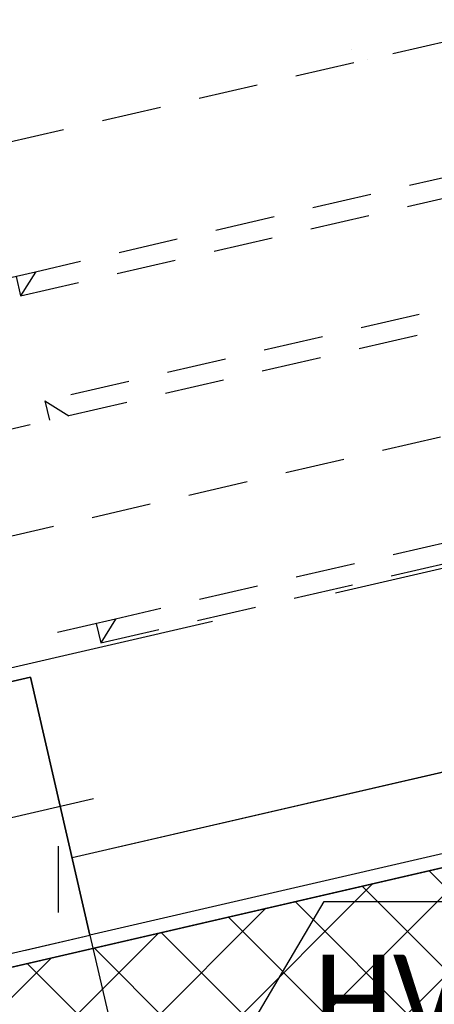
# Model space of a CAD drawing. Header units: centimetres. Extents: x -15121 to 17422, y -60492 to 0.
# Tile 182 of 256: x 1705 to 1768, y -29673 to -29524. Entities that reach past the tile are written whole.
import ezdxf
from ezdxf.enums import TextEntityAlignment as Align

# ---------------------------------------------------------------- set-up
doc = ezdxf.new("R2010")
doc.units = ezdxf.units.CM
doc.header["$LTSCALE"] = 60
for name, pattern in [('DASHED', [19.05, 12.7, -6.35]), ('DP', [0.5, 0.3, -0.2]), ('MP', [0.25, 0.15, -0.1])]:
    doc.linetypes.add(name, pattern=pattern)
for name, color, linetype in [('_DTS_SSP', 1, 'Continuous'), ('A-----SZ', 8, 'Continuous'), ('A-SCI', 7, 'Continuous'), ('AIKA KLIMATYZACJA2', 5, 'Continuous'), ('AIKA podłoga deski cała', 2, 'Continuous'), ('AIKA powierzchnie2', 2, 'Continuous'), ('AIKA ppoż restauracja', 7, 'Continuous'), ('AIKA sufity podwieszane', 8, 'Continuous'), ('AIKA TYNK2', 5, 'Continuous'), ('AIKA wymiarowanie ogólne rzut2', 7, 'Continuous'), ('AIKA ŚCIANA2', 8, 'Continuous'), ('B-widok-przerywana', 8, 'DASHED'), ('BI_szr', 8, 'Continuous'), ('DTS_SSP', 1, 'Continuous'), ('podciagi i nadproza', 7, 'DP'), ('słupy', 1, 'Continuous')]:
    doc.layers.add(name, color=color, linetype=linetype)
doc.styles.add('Arial', font='l_10646.ttf')
doc.styles.add('DTS', font='calibril.ttf')
doc.styles.add('wymiar', font='txt.shx', dxfattribs={"width": 0.6})
doc.dimstyles.new('Dwudziestka', dxfattribs={"dimtxt": 7, "dimasz": 0.7, "dimexe": 5, "dimexo": 0, "dimgap": 2.5, "dimtad": 1, "dimtoh": 1, "dimdec": 3, "dimrnd": 0.5, "dimdsep": 46, "dimtxsty": 'wymiar', "dimblk": 'znacznik', "dimcen": 0, "dimdle": 5, "dimse1": 1, "dimse2": 1, "dimclrd": 256, "dimclre": 256, "dimclrt": 256, "dimadec": 0, "dimazin": 0, "dimtfac": 0.4, "dimtdec": 3, "dimtix": 1, "dimtofl": 0, "dimtmove": 2, "dimatfit": 3, "dimldrblk": 'znacznik', "dimfxl": 1, "dimtolj": 1, "dimarcsym": 0})

# ---------------------------------------------------------------- blocks, each defined once
blk = doc.blocks.new('SL podciągi restauracja')
at = {"layer": 'BI_szr'}
h = blk.add_hatch(dxfattribs=at)
h.set_pattern_fill('BIK_ZELBET', color=256, scale=10, angle=45, style=0)
h.set_pattern_definition([(90, (1101.098, -27084.888), (-20, 4e-15), []), (90, (1111.098, -27074.888), (-20, 4e-15), [10, -7])])
h.paths.add_polyline_path([(1084.79, -27120.94), (1123.76, -27111.94), (1114.77, -27072.96), (1075.79, -27081.96)])
at = {"layer": 'A-----SZ'}
blk.add_lwpolyline([(1075.56, -27102.54), (1124.27, -27091.29)], dxfattribs=at)
at = {"layer": 'podciagi i nadproza'}
blk.add_lwpolyline([(1123.76, -27111.94), (1187.87, -27389.63), (1148.9, -27398.63), (1084.79, -27120.94), (1123.76, -27111.94)], dxfattribs=at)
at = {"layer": 'słupy', "color": 4}
blk.add_lwpolyline([(1084.79, -27120.94), (1123.76, -27111.94), (1114.77, -27072.96), (1075.79, -27081.96)], close=True, dxfattribs=at)
blk.add_lwpolyline([(1084.79, -27120.94), (1123.76, -27111.94), (1114.77, -27072.96), (1075.79, -27081.96)], close=True, dxfattribs=at)
blk = doc.blocks.new('SL klima')
at = {"layer": 'AIKA KLIMATYZACJA2', "color": 140, "linetype": 'MP', "lineweight": -2, "extrusion": (-0.224951, 0.97437, -4.16334e-15)}
for p, q in [((5874.52, -25678.14, 327.65), (6012.88, -25646.2, 327.65)), ((6002.76, -25669.06, 327.65), (5893.63, -25694.25, 327.65)), ((6002.76, -25669.06, 327.65), (5893.63, -25694.25, 327.65)), ((5891.38, -25697.85, 327.65), (6006.36, -25671.31, 327.65)), ((5893.63, -25694.25, 327.65), (5879.02, -25697.63, 327.65)), ((5893.63, -25694.25, 327.65), (5891.38, -25697.85, 327.65)), ((5890.71, -25694.93, 327.65), (5891.38, -25697.85, 327.65))]:
    blk.add_line(p, q, dxfattribs=at)
at = {"layer": 'AIKA KLIMATYZACJA2', "color": 140, "linetype": 'MP', "lineweight": -2, "extrusion": (-0.224951, 0.97437, 2.77556e-17)}
for p, q in [((6010.05, -25687.14, 342.15), (5895.08, -25713.68, 342.15)), ((5884.06, -25719.3, 342.15), (6022.42, -25687.36, 342.15)), ((5887.6, -25734.65, 342.15), (6025.96, -25702.71, 342.15)), ((5895.08, -25713.68, 342.15), (5898.68, -25715.93, 342.15)), ((5895.08, -25713.68, 342.15), (5895.75, -25716.6, 342.15)), ((6014.89, -25721.43, 342.15), (5905.76, -25746.62, 342.15)), ((6014.89, -25721.43, 342.15), (5905.76, -25746.62, 342.15)), ((5903.51, -25750.22, 342.15), (6018.49, -25723.67, 342.15)), ((5905.76, -25746.62, 342.15), (5891.15, -25750, 342.15)), ((5905.76, -25746.62, 342.15), (5903.51, -25750.22, 342.15)), ((5902.84, -25747.3, 342.15), (5903.51, -25750.22, 342.15))]:
    blk.add_line(p, q, dxfattribs=at)
at = {"layer": 'AIKA KLIMATYZACJA2', "color": 140, "linetype": 'MP', "lineweight": -2, "extrusion": (0.224951, -0.97437, -1.94289e-16)}
for p, q in [((6010.05, -25687.14, 233.15), (5895.08, -25713.68, 233.15)), ((5895.08, -25713.68, 233.15), (5898.68, -25715.93, 233.15)), ((5895.08, -25713.68, 233.15), (5895.08, -25713.68, 233.15)), ((5895.08, -25713.68, 233.15), (5895.75, -25716.6, 233.15)), ((5895.75, -25716.6, 233.15), (5895.75, -25716.6, 233.15)), ((5903.51, -25750.22, 233.15), (6018.49, -25723.67, 233.15)), ((5905.76, -25746.62, 233.15), (5903.51, -25750.22, 233.15)), ((5902.84, -25747.3, 233.15), (5902.84, -25747.3, 233.15)), ((5902.84, -25747.3, 233.15), (5903.51, -25750.22, 233.15))]:
    blk.add_line(p, q, dxfattribs=at)
at = {"layer": 'AIKA KLIMATYZACJA2', "color": 140, "linetype": 'MP', "lineweight": -2, "extrusion": (0.224951, -0.97437, -1.66533e-16)}
for p, q in [((5895.08, -25713.68, -13.55), (5895.08, -25713.68, -13.55)), ((5895.08, -25713.68, -13.55), (5895.75, -25716.6, -13.55)), ((5903.51, -25750.22, -13.55), (6018.49, -25723.67, -13.55)), ((5902.84, -25747.3, -13.55), (5903.51, -25750.22, -13.55))]:
    blk.add_line(p, q, dxfattribs=at)
at = {"layer": 'AIKA KLIMATYZACJA2', "color": 140, "linetype": 'MP', "lineweight": -2, "extrusion": (0.224951, -0.97437, -1.38778e-16)}
for p, q in [((5895.08, -25713.68, 83.15), (5895.08, -25713.68, 83.15)), ((5895.08, -25713.68, 83.15), (5895.75, -25716.6, 83.15)), ((5895.75, -25716.6, 83.15), (5895.75, -25716.6, 83.15)), ((5903.51, -25750.22, 83.15), (6018.49, -25723.67, 83.15)), ((5902.84, -25747.3, 83.15), (5902.84, -25747.3, 83.15)), ((5902.84, -25747.3, 83.15), (5903.51, -25750.22, 83.15))]:
    blk.add_line(p, q, dxfattribs=at)
at = {"layer": 'AIKA KLIMATYZACJA2', "color": 140, "linetype": 'MP', "lineweight": -2}
for centre in [(5943.74, -25662.16, -2.13), (5943.74, -25662.16, 255.77), (5943.74, -25662.16, 147.87)]:
    blk.add_circle(centre, 0.005, dxfattribs=at)
blk = doc.blocks.new('znacznik')
at = {"color": 0}
for points in [[(0, -5), (0, 5)], [(-4, 0), (4, 0)]]:
    blk.add_lwpolyline(points, dxfattribs=at)
at = {"color": 1}
blk.add_lwpolyline([(-2.12, -2.12), (2.12, 2.12)], dxfattribs=at)
blk = doc.blocks.new('*D5377')
at = {"layer": 'AIKA wymiarowanie ogólne rzut2', "lineweight": -2, "transparency": 16777216}
blk.add_line((1675.85, -29730.42), (1913.25, -29675.61), dxfattribs=at)
at = {"layer": 'Defpoints', "color": 0, "transparency": 16777216}
for p in [(1908.18, -29650.52), (1913.93, -29675.45), (1760.44, -30099.93)]:
    blk.add_point(p, dxfattribs=at)
at = {"layer": 'AIKA wymiarowanie ogólne rzut2', "linetype": 'ByBlock', "lineweight": -2, "transparency": 16777216, "xscale": 0.7, "yscale": 0.7, "zscale": 0.7}
for p, rotation in [((1913.93, -29675.45), 12.99999999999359), ((1675.17, -29730.58), 192.9999999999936)]:
    blk.add_blockref('znacznik', p, dxfattribs=dict(at, rotation=rotation))
at = {"layer": 'AIKA wymiarowanie ogólne rzut2', "transparency": 16777216, "insert": (1793.2, -29697.17), "char_height": 7, "attachment_point": 5, "rotation": 13, "style": 'wymiar'}
blk.add_mtext('\\A1;245', dxfattribs=at)
blk = doc.blocks.new('SSP RHV')
for p, q in [((-20, -0.32), (-9.62, 17.31)), ((19.99, -0.32), (9.61, 17.31))]:
    blk.add_line(p, q)
for points in [[(-9.62, 17.31), (9.61, 17.31)], [(19.99, -0.32), (19.99, -8.36), (-20, -8.36), (-20, -0.32)]]:
    blk.add_lwpolyline(points)
at = {"style": 'Arial'}
for tag, p, flags in [('WP', (-43.85, 93.87), 11), ('TYP', (-43.2, 65.05), 1)]:
    blk.add_attdef(tag, p, '', height=22.5, dxfattribs=dict(at, flags=flags))
at = {"style": 'Arial', "width": 0.9, "flags": 8}
blk.add_attdef('NUMER', (-38.75, 34.2), '', height=22, dxfattribs=at)
at = {"style": 'Arial', "flags": 9}
for tag, p in [('WE1', (-62.14, -39.14)), ('WE2', (-62.14, -62.17)), ('WY1', (-62.14, -84.82)), ('WY2', (-62.14, -106.86)), ('REZ1', (-62.14, -128.64))]:
    blk.add_attdef(tag, text='', height=15, dxfattribs=at).set_placement(p, align=Align.MIDDLE_LEFT)
at = {"layer": 'DTS_SSP', "color": 0, "style": 'DTS', "width": 0.9}
blk.add_text('HV', height=13.6, dxfattribs=at).set_placement((-11.11, -4.29))
blk = doc.blocks.new('Sl ppoż rest')
at = {"linetype": 'ByBlock', "lineweight": -2}
for centre in [(738.63, 30.33, -2.13), (738.63, 30.33, 255.77), (738.63, 30.33, 147.87)]:
    blk.add_circle(centre, 0.005, dxfattribs=at)
at = {"layer": '_DTS_SSP'}
ref = blk.add_blockref('SSP RHV', (744.14, -115.59), dxfattribs=at)
ref.add_attrib('NUMER', 'L3/16', dxfattribs={"layer": '0', "height": 25, "style": 'Arial', "width": 0.9, "flags": 8}).set_placement((735.65, -145.22), align=Align.MIDDLE_CENTER)

msp = doc.modelspace()

# ---------------------------------------------------------------- hatches: boundary and pattern name
at = {"layer": 'A-----SZ'}
h = msp.add_hatch(dxfattribs=at)
h.set_pattern_fill('ANSI31', color=256, scale=2)
h.set_pattern_definition([(45, (-35110.076, -2093.3616), (-4.4901281, 4.4901281), [])])
h.paths.add_polyline_path([(2430.4942, -29232.5492), (2442.1866, -29229.8498), (2447.8099, -29254.2071), (2436.1175, -29256.9065)])
h.paths.add_polyline_path([(1072.0212, -29798.6482), (1074.7206, -29810.3407), (1133.1828, -29796.8436), (1130.4834, -29785.1512)])
h.paths.add_polyline_path([(1226.946, -29762.881), (1229.6454, -29774.5734), (1676.8813, -29671.3209), (1674.1819, -29659.6285)])
h.paths.add_polyline_path([(1883.6714, -29611.264), (1886.3709, -29622.9564), (2480.7366, -29485.7363), (2478.0372, -29474.0439)])
h.paths.add_polyline_path([(2479.5335, -29444.9619), (2491.226, -29442.2625), (2470.0801, -29350.6697), (2458.3877, -29353.3691)])
edge = h.paths.add_edge_path()
edge.add_line((2458.3877, -29353.3691), (2478.4092, -29440.092))
at = {"layer": 'AIKA sufity podwieszane', "transparency": 33554610}
h = msp.add_hatch(dxfattribs=at)
h.set_pattern_fill('ANSI37', color=256, scale=2.771036)
h.set_pattern_definition([(45, (5073.432, 672.602), (-6.221154, 6.221154), []), (135, (5073.432, 672.602), (-6.221154, -6.221154), [])])
h.paths.add_polyline_path([(1895.3422, -29622.938), (1051.961, -29817.6477), (1083.6791, -29955.0339), (1108.8373, -29949.2257), (1118.7352, -29992.098), (1098.8606, -29996.6864), (1151.9491, -30226.6377), (1171.8236, -30222.0493), (1195.98, -30326.6818), (1176.0567, -30331.2815), (1229.1072, -30560.8465), (1247.0331, -30556.708), (1258.8797, -30599.1305), (1239.2948, -30603.652), (1271.0129, -30741.0382), (1888.861, -30598.3967), (1885.2618, -30582.8068), (1928.1341, -30572.909), (1931.7333, -30588.4989), (1951.2207, -30583.9999), (1954.8998, -30599.9359), (2063.0549, -30574.9663), (2055.7765, -30543.4404), (2098.6488, -30533.5425), (2102.248, -30549.1325), (2108.8207, -30547.615)])

# ---------------------------------------------------------------- linework, layer by layer
at = {"layer": 'A-----SZ'}
msp.add_lwpolyline([(1667.6485, -29652.9264), (1716.367, -29641.6788)], dxfattribs=at)
at = {"layer": 'A-SCI', "color": 5}
for p, q in [((1844.6966, -29620.262), (1713.1567, -29650.6304)), ((1847.3961, -29631.9545), (1715.8561, -29662.3229))]:
    msp.add_line(p, q, dxfattribs=at)
at = {"layer": 'A-SCI', "color": 4}
msp.add_lwpolyline([(1667.8832, -29632.3461), (1706.8581, -29623.3481), (1715.8561, -29662.3229)], dxfattribs=at)
at = {"layer": 'AIKA podłoga deski cała'}
msp.add_lwpolyline([(1051.7856, -29817.6882), (1897.5708, -29622.4235), (2111.062, -30547.0975), (2102.248, -30549.1325), (2098.6488, -30533.5425), (2055.7765, -30543.4404), (2064.0098, -30579.1023), (1955.8547, -30604.0719), (1951.2207, -30583.9999), (1931.7333, -30588.4989), (1928.1341, -30572.909), (1885.2618, -30582.8068), (1888.861, -30598.3967), (1266.0671, -30744.1528)], dxfattribs=at)
at = {"layer": 'AIKA powierzchnie2'}
msp.add_lwpolyline([(1051.961, -29817.6477), (1895.3422, -29622.938), (2108.8207, -30547.615), (2102.248, -30549.1325), (2098.6488, -30533.5425), (2055.7765, -30543.4404), (2063.0549, -30574.9663), (1954.8998, -30599.9359), (1951.2207, -30583.9999), (1931.7333, -30588.4989), (1928.1341, -30572.909), (1885.2618, -30582.8068), (1888.861, -30598.3967), (1271.0129, -30741.0382)], dxfattribs=at)
at = {"layer": 'AIKA sufity podwieszane', "transparency": 33554610}
msp.add_lwpolyline([(1051.961, -29817.6477), (1895.3422, -29622.938), (2108.8207, -30547.615), (2102.248, -30549.1325), (2098.6488, -30533.5425), (2055.7765, -30543.4404), (2063.0549, -30574.9663), (1954.8998, -30599.9359), (1951.2207, -30583.9999), (1931.7333, -30588.4989), (1928.1341, -30572.909), (1885.2618, -30582.8068), (1888.861, -30598.3967), (1271.0129, -30741.0382)], dxfattribs=at)
at = {"layer": 'AIKA TYNK2'}
msp.add_lwpolyline([(1230.0953, -29776.5222), (2481.1865, -29487.685)], dxfattribs=at)
at = {"layer": 'AIKA ŚCIANA2'}
msp.add_lwpolyline([(1630.5364, -29417.234), (1808.8461, -29376.068), (1857.8854, -29588.4807), (1838.398, -29592.9797), (1844.6966, -29620.262), (1713.1567, -29650.6304), (1706.8581, -29623.3481), (1679.5757, -29629.6467)], close=True, dxfattribs=at)
at = {"layer": 'AIKA ŚCIANA2', "color": 7}
msp.add_lwpolyline([(1630.5364, -29417.234), (1808.8461, -29376.068), (1857.8854, -29588.4807), (1838.398, -29592.9797), (1844.6966, -29620.262), (1713.1567, -29650.6304), (1706.8581, -29623.3481), (1679.5757, -29629.6467)], close=True, dxfattribs=at)
at = {"layer": 'B-widok-przerywana', "ltscale": 0.05}
msp.add_lwpolyline([(1652.7225, -29424.4244), (1799.8524, -29390.4568), (1845.7424, -29589.2283), (1698.6125, -29623.1959)], close=True, dxfattribs=at)

# ---------------------------------------------------------------- block references
at = {"layer": 'AIKA KLIMATYZACJA2'}
msp.add_blockref('SL klima', (-4186.027, -3867.9585), dxfattribs=at)
at = {"layer": 'AIKA ppoż restauracja'}
msp.add_blockref('Sl ppoż rest', (1016.6832, -29558.9532), dxfattribs=at)
at = {"layer": 'AIKA ŚCIANA2'}
msp.add_blockref('SL podciągi restauracja', (592.0924, -2550.3843), dxfattribs=at)

# ---------------------------------------------------------------- dimensions: what is measured, and where the dimension line sits
at = {"layer": 'AIKA wymiarowanie ogólne rzut2'}
dim = msp.add_linear_dim(base=(1913.9321, -29675.4535), p1=(1760.4399, -30099.9343), p2=(1908.1768, -29650.5248), angle=193, dimstyle='Dwudziestka', dxfattribs=at)
dim.commit()
dim.dimension.update_dxf_attribs({"geometry": '*D5377', "text_midpoint": (1793.1998, -29697.1689)})

doc.saveas('drawing.dxf')
